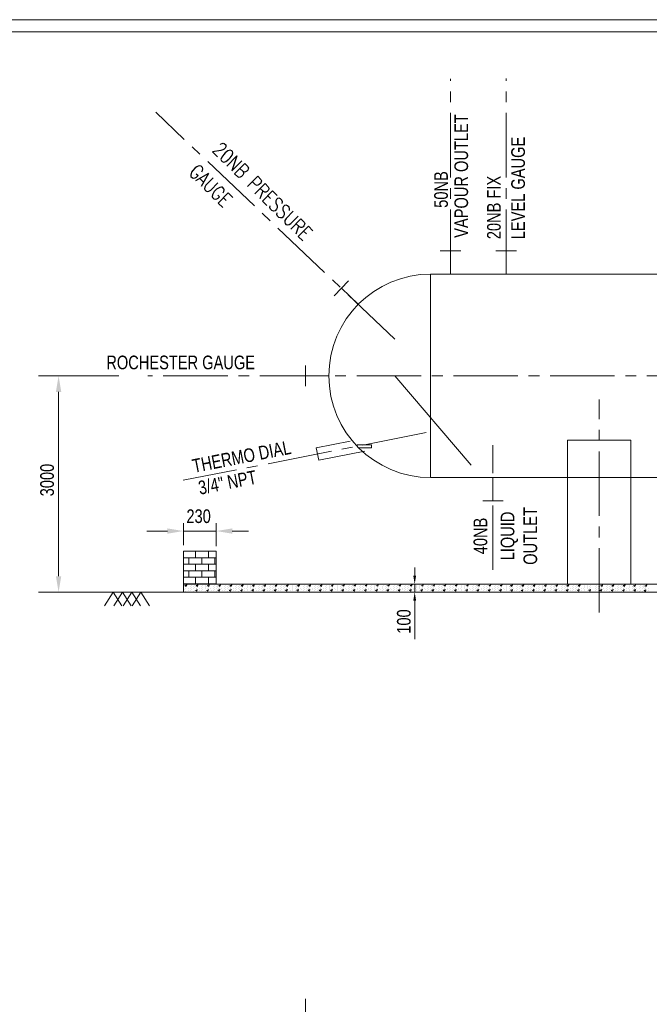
# Model space of a CAD drawing. Header units: millimetres. Extents: x 675887 to 845087, y 647781 to 767581.
# Tile 12 of 16: x 756063 to 781695, y 727491 to 767581. Entities that reach past the tile are written whole.
import ezdxf

# ---------------------------------------------------------------- set-up
doc = ezdxf.new("R2010")
doc.units = ezdxf.units.MM
doc.header["$LTSCALE"] = 3500
doc.header["$MEASUREMENT"] = 0
doc.linetypes.add('CENTER2', pattern=[1.125, 0.75, -0.125, 0.125, -0.125])
for name, color, linetype, lineweight in [('23', 7, 'Continuous', 25), ('PPPP', 7, 'Continuous', 30), ('text', 3, 'Continuous', 25)]:
    doc.layers.add(name, color=color, linetype=linetype, lineweight=lineweight)
doc.styles.add('DIM', font='txt', dxfattribs={"width": 0.8})
doc.styles.add('L1', font='romans.shx')

msp = doc.modelspace()

# ---------------------------------------------------------------- linework, layer by layer
at = {"linetype": 'CENTER2', "lineweight": 15}
for p, q in [((773606, 757222), (773606, 765172)), ((775868, 757222), (775868, 765187)), ((771335, 754578), (761605, 763809)), ((811783, 753079), (761284, 753079)), ((779656, 743441), (779656, 752120)), ((772615, 750766), (762718, 748826)), ((775331, 745175), (775331, 750253)), ((767694, 714654), (767694, 727708))]:
    msp.add_line(p, q, dxfattribs=at)
at = {"lineweight": 15}
for points in [[(845087, 647781), (675887, 647781), (675887, 767581), (845087, 767581)], [(844587, 648281), (676387, 648281), (676387, 767081), (844587, 767081)]]:
    msp.add_lwpolyline(points, close=True, dxfattribs=at)
at = {"layer": '23', "linetype": 'ByBlock', "lineweight": 15}
for p, q in [((764342, 744595), (764528, 744595)), ((762726, 744269), (759137, 744269))]:
    msp.add_line(p, q, dxfattribs=at)
at = {"layer": 'PPPP', "linetype": 'ByBlock', "lineweight": 15}
for p, q in [((773187, 758168), (774024, 758168)), ((773606, 757222), (773606, 758168)), ((775449, 758168), (776286, 758168)), ((775868, 757222), (775868, 758168)), ((768871, 756339), (769447, 756946)), ((772791, 757222), (804778, 757222)), ((769845, 755992), (769159, 756643)), ((767702, 752661), (767702, 753497)), ((768649, 753079), (767702, 753079)), ((769523, 750426), (768139, 750155)), ((768139, 750155), (768240, 749642)), ((769799, 750274), (770390, 750274)), ((769799, 750214), (769799, 750274)), ((770390, 750154), (769858, 750154)), ((770390, 750274), (770390, 750154)), ((768240, 749642), (770118, 750011)), ((772791, 748936), (804778, 748936)), ((775331, 748936), (775331, 747990)), ((775749, 747990), (774913, 747990)), ((764065, 745937), (762726, 745937)), ((762726, 745937), (762726, 744595)), ((764065, 745672), (762726, 745672)), ((762949, 745407), (762949, 745672)), ((763214, 745672), (763214, 745937)), ((763479, 745407), (763479, 745672)), ((763745, 745672), (763745, 745937)), ((764010, 745407), (764010, 745672)), ((764065, 744595), (764065, 745937)), ((764065, 745407), (762726, 745407)), ((763214, 745141), (763214, 745407)), ((763745, 745141), (763745, 745407)), ((764065, 745141), (762726, 745141)), ((764065, 744876), (762726, 744876)), ((762949, 744876), (762949, 745141)), ((763214, 744611), (763214, 744876)), ((763479, 744876), (763479, 745141)), ((763745, 744611), (763745, 744876)), ((764010, 744876), (764010, 745141)), ((764065, 744611), (762726, 744611)), ((762726, 744595), (764065, 744595)), ((762726, 744595), (762726, 744269)), ((811798, 744595), (762726, 744595)), ((762751, 744518), (762751, 744518)), ((762789, 744540), (762841, 744505)), ((762791, 744541), (762865, 744569)), ((762842, 744506), (762863, 744570)), ((762861, 744541), (762861, 744541)), ((762949, 744595), (762949, 744611)), ((763025, 744514), (763025, 744514)), ((763059, 744555), (763059, 744555)), ((763152, 744514), (763152, 744514)), ((763186, 744555), (763186, 744555)), ((763209, 744518), (763209, 744518)), ((763247, 744540), (763300, 744505)), ((763249, 744540), (763323, 744569)), ((763251, 744514), (763251, 744514)), ((763284, 744555), (763284, 744555)), ((763300, 744506), (763321, 744570)), ((763320, 744541), (763320, 744541)), ((763479, 744595), (763479, 744611)), ((763484, 744514), (763484, 744514)), ((763518, 744555), (763518, 744555)), ((763611, 744514), (763611, 744514)), ((763644, 744555), (763644, 744555)), ((763668, 744519), (763668, 744519)), ((763706, 744541), (763758, 744505)), ((763708, 744541), (763782, 744570)), ((763709, 744514), (763709, 744514)), ((763743, 744555), (763743, 744555)), ((763759, 744507), (763780, 744571)), ((763778, 744542), (763778, 744542)), ((763943, 744515), (763943, 744515)), ((763976, 744556), (763976, 744556)), ((764010, 744595), (764010, 744611)), ((764069, 744515), (764069, 744515)), ((764103, 744556), (764103, 744556)), ((764103, 744469), (764103, 744469)), ((764126, 744519), (764126, 744519)), ((764164, 744541), (764217, 744505)), ((764166, 744541), (764240, 744569)), ((764168, 744515), (764168, 744515)), ((764201, 744556), (764201, 744556)), ((764201, 744469), (764201, 744469)), ((764217, 744506), (764239, 744570)), ((764237, 744542), (764237, 744542)), ((764401, 744515), (764401, 744515)), ((764435, 744555), (764435, 744555)), ((764528, 744515), (764528, 744515)), ((764561, 744555), (764561, 744555)), ((764561, 744469), (764561, 744469)), ((764584, 744519), (764584, 744519)), ((764623, 744541), (764675, 744505)), ((764625, 744541), (764699, 744569)), ((764626, 744515), (764626, 744515)), ((764660, 744555), (764660, 744555)), ((764660, 744469), (764660, 744469)), ((764676, 744506), (764697, 744570)), ((764695, 744541), (764695, 744541)), ((764859, 744515), (764859, 744515)), ((764893, 744555), (764893, 744555)), ((764986, 744515), (764986, 744515)), ((765020, 744555), (765020, 744555)), ((765020, 744468), (765020, 744468)), ((765043, 744520), (765043, 744520)), ((765081, 744541), (765134, 744506)), ((765084, 744542), (765158, 744570)), ((765084, 744515), (765084, 744515)), ((765118, 744555), (765118, 744555)), ((765118, 744468), (765118, 744468)), ((765134, 744507), (765156, 744571)), ((765154, 744542), (765154, 744542)), ((765318, 744515), (765318, 744515)), ((765352, 744556), (765352, 744556)), ((765445, 744515), (765445, 744515)), ((765479, 744556), (765479, 744556)), ((765479, 744469), (765479, 744469)), ((765502, 744520), (765502, 744520)), ((765540, 744542), (765593, 744507)), ((765542, 744543), (765616, 744571)), ((765543, 744515), (765543, 744515)), ((765577, 744556), (765577, 744556)), ((765577, 744469), (765577, 744469)), ((765593, 744508), (765614, 744572)), ((765613, 744543), (765613, 744543)), ((765777, 744516), (765777, 744516)), ((765811, 744557), (765811, 744557)), ((765903, 744516), (765903, 744516)), ((765937, 744557), (765937, 744557)), ((765937, 744470), (765937, 744470)), ((765960, 744520), (765960, 744520)), ((765998, 744542), (766051, 744507)), ((766001, 744542), (766075, 744571)), ((766002, 744516), (766002, 744516)), ((766036, 744557), (766036, 744557)), ((766036, 744470), (766036, 744470)), ((766051, 744508), (766073, 744572)), ((766071, 744543), (766071, 744543)), ((766235, 744516), (766235, 744516)), ((766269, 744557), (766269, 744557)), ((766362, 744516), (766362, 744516)), ((766396, 744557), (766396, 744557)), ((766396, 744470), (766396, 744470)), ((766419, 744521), (766419, 744521)), ((766457, 744543), (766510, 744508)), ((766459, 744543), (766533, 744572)), ((766460, 744516), (766460, 744516)), ((766494, 744557), (766494, 744557)), ((766494, 744470), (766494, 744470)), ((766510, 744509), (766531, 744573)), ((766530, 744544), (766530, 744544)), ((766908, 744595), (766579, 744595)), ((766694, 744517), (766694, 744517)), ((766728, 744558), (766728, 744558)), ((766821, 744517), (766821, 744517)), ((766854, 744558), (766854, 744558)), ((766854, 744471), (766854, 744471)), ((766877, 744521), (766877, 744521)), ((766916, 744543), (766968, 744507)), ((766918, 744543), (766992, 744572)), ((766919, 744517), (766919, 744517)), ((766953, 744558), (766953, 744558)), ((766953, 744471), (766953, 744471)), ((766968, 744508), (766990, 744572)), ((766988, 744544), (766988, 744544)), ((767152, 744517), (767152, 744517)), ((767186, 744557), (767186, 744557)), ((767279, 744517), (767279, 744517)), ((767313, 744557), (767313, 744557)), ((767313, 744471), (767313, 744471)), ((767336, 744522), (767336, 744522)), ((767374, 744544), (767427, 744508)), ((767376, 744544), (767451, 744572)), ((767377, 744517), (767377, 744517)), ((767411, 744557), (767411, 744557)), ((767411, 744471), (767411, 744471)), ((767427, 744509), (767449, 744573)), ((767447, 744545), (767447, 744545)), ((767611, 744518), (767611, 744518)), ((767645, 744558), (767645, 744558)), ((767738, 744518), (767738, 744518)), ((767772, 744558), (767772, 744558)), ((767772, 744472), (767772, 744472)), ((767795, 744522), (767795, 744522)), ((767833, 744544), (767885, 744508)), ((767835, 744544), (767909, 744572)), ((767836, 744518), (767836, 744518)), ((767870, 744558), (767870, 744558)), ((767870, 744472), (767870, 744472)), ((767886, 744509), (767907, 744573)), ((767905, 744544), (767905, 744544)), ((768069, 744518), (768069, 744518)), ((768103, 744558), (768103, 744558)), ((768196, 744518), (768196, 744518)), ((768230, 744558), (768230, 744558)), ((768230, 744471), (768230, 744471)), ((768253, 744521), (768253, 744521)), ((768291, 744543), (768344, 744508)), ((768293, 744544), (768367, 744572)), ((768295, 744518), (768295, 744518)), ((768328, 744558), (768328, 744558)), ((768328, 744471), (768328, 744471)), ((768344, 744509), (768365, 744573)), ((768364, 744544), (768364, 744544)), ((768528, 744517), (768528, 744517)), ((768562, 744558), (768562, 744558)), ((768655, 744517), (768655, 744517)), ((768688, 744558), (768688, 744558)), ((768688, 744471), (768688, 744471)), ((768712, 744522), (768712, 744522)), ((768750, 744544), (768802, 744509)), ((768752, 744544), (768826, 744573)), ((768753, 744517), (768753, 744517)), ((768787, 744558), (768787, 744558)), ((768787, 744471), (768787, 744471)), ((768803, 744510), (768824, 744574)), ((768822, 744545), (768822, 744545)), ((768987, 744518), (768987, 744518)), ((769020, 744559), (769020, 744559)), ((769113, 744518), (769113, 744518)), ((769147, 744559), (769147, 744559)), ((769147, 744472), (769147, 744472)), ((769170, 744523), (769170, 744523)), ((769208, 744545), (769261, 744510)), ((769211, 744545), (769285, 744574)), ((769212, 744518), (769212, 744518)), ((769245, 744559), (769245, 744559)), ((769245, 744472), (769245, 744472)), ((769261, 744511), (769283, 744575)), ((769281, 744546), (769281, 744546)), ((769445, 744519), (769445, 744519)), ((769479, 744560), (769479, 744560)), ((769572, 744519), (769572, 744519)), ((769606, 744560), (769606, 744560)), ((769606, 744473), (769606, 744473)), ((769629, 744524), (769629, 744524)), ((769667, 744546), (769720, 744511)), ((769669, 744546), (769743, 744575)), ((769670, 744519), (769670, 744519)), ((769704, 744560), (769704, 744560)), ((769704, 744473), (769704, 744473)), ((769720, 744512), (769742, 744576)), ((769740, 744547), (769740, 744547)), ((769904, 744520), (769904, 744520)), ((769938, 744561), (769938, 744561)), ((770031, 744520), (770031, 744520)), ((770064, 744561), (770064, 744561)), ((770064, 744474), (770064, 744474)), ((770087, 744524), (770087, 744524)), ((770126, 744546), (770178, 744510)), ((770128, 744546), (770202, 744575)), ((770129, 744520), (770129, 744520)), ((770163, 744561), (770163, 744561)), ((770163, 744474), (770163, 744474)), ((770179, 744511), (770200, 744575)), ((770198, 744547), (770198, 744547)), ((770362, 744520), (770362, 744520)), ((770396, 744560), (770396, 744560)), ((770489, 744520), (770489, 744520)), ((770523, 744560), (770523, 744560)), ((770523, 744474), (770523, 744474)), ((770546, 744524), (770546, 744524)), ((770584, 744546), (770637, 744510)), ((770586, 744546), (770660, 744574)), ((770588, 744520), (770588, 744520)), ((770621, 744560), (770621, 744560)), ((770621, 744474), (770621, 744474)), ((770637, 744511), (770658, 744575)), ((770657, 744546), (770657, 744546)), ((770821, 744520), (770821, 744520)), ((770855, 744560), (770855, 744560)), ((770947, 744520), (770947, 744520)), ((770981, 744560), (770981, 744560)), ((770981, 744474), (770981, 744474)), ((771005, 744525), (771005, 744525)), ((771043, 744547), (771095, 744511)), ((771045, 744547), (771119, 744575)), ((771046, 744520), (771046, 744520)), ((771080, 744560), (771080, 744560)), ((771080, 744474), (771080, 744474)), ((771096, 744512), (771117, 744576)), ((771115, 744547), (771115, 744547)), ((771279, 744520), (771279, 744520)), ((771313, 744561), (771313, 744561)), ((771406, 744520), (771406, 744520)), ((771440, 744561), (771440, 744561)), ((771440, 744474), (771440, 744474)), ((771463, 744524), (771463, 744524)), ((771501, 744546), (771554, 744511)), ((771503, 744547), (771577, 744575)), ((771505, 744520), (771505, 744520)), ((771538, 744561), (771538, 744561)), ((771538, 744474), (771538, 744474)), ((771554, 744512), (771575, 744576)), ((771574, 744547), (771574, 744547)), ((771738, 744520), (771738, 744520)), ((771772, 744561), (771772, 744561)), ((771865, 744520), (771865, 744520)), ((771898, 744561), (771898, 744561)), ((771898, 744474), (771898, 744474)), ((771922, 744525), (771922, 744525)), ((771960, 744547), (772012, 744512)), ((771962, 744547), (772036, 744576)), ((771963, 744520), (771963, 744520)), ((771997, 744561), (771997, 744561)), ((771997, 744474), (771997, 744474)), ((772013, 744513), (772034, 744577)), ((772033, 744548), (772033, 744548)), ((772197, 744521), (772197, 744521)), ((772230, 744562), (772230, 744562)), ((772410, 744595), (772316, 744595)), ((772323, 744521), (772323, 744521)), ((772357, 744562), (772357, 744562)), ((772357, 744475), (772357, 744475)), ((772380, 744525), (772380, 744525)), ((772418, 744547), (772471, 744511)), ((772420, 744547), (772495, 744576)), ((772422, 744521), (772422, 744521)), ((772456, 744562), (772456, 744562)), ((772456, 744475), (772456, 744475)), ((772471, 744513), (772493, 744577)), ((772491, 744548), (772491, 744548)), ((772655, 744521), (772655, 744521)), ((772689, 744562), (772689, 744562)), ((772782, 744521), (772782, 744521)), ((772816, 744562), (772816, 744562)), ((772816, 744475), (772816, 744475)), ((772839, 744526), (772839, 744526)), ((772877, 744548), (772930, 744512)), ((772879, 744548), (772953, 744577)), ((772880, 744521), (772880, 744521)), ((772914, 744562), (772914, 744562)), ((772914, 744475), (772914, 744475)), ((772930, 744514), (772951, 744577)), ((772950, 744549), (772950, 744549)), ((773114, 744522), (773114, 744522)), ((773148, 744562), (773148, 744562)), ((773240, 744522), (773240, 744522)), ((773274, 744562), (773274, 744562)), ((773274, 744476), (773274, 744476)), ((773297, 744526), (773297, 744526)), ((773335, 744548), (773388, 744512)), ((773338, 744548), (773412, 744576)), ((773339, 744522), (773339, 744522)), ((773373, 744562), (773373, 744562)), ((773373, 744476), (773373, 744476)), ((773388, 744513), (773410, 744577)), ((773408, 744548), (773408, 744548)), ((773572, 744522), (773572, 744522)), ((773606, 744562), (773606, 744562)), ((773699, 744522), (773699, 744522)), ((773733, 744562), (773733, 744562)), ((773733, 744476), (773733, 744476)), ((773756, 744526), (773756, 744526)), ((773794, 744547), (773846, 744512)), ((773796, 744548), (773870, 744576)), ((773797, 744522), (773797, 744522)), ((773831, 744562), (773831, 744562)), ((773831, 744476), (773831, 744476)), ((773847, 744513), (773868, 744577)), ((773866, 744548), (773866, 744548)), ((774031, 744521), (774031, 744521)), ((774064, 744562), (774064, 744562)), ((774157, 744521), (774157, 744521)), ((774191, 744562), (774191, 744562)), ((774191, 744475), (774191, 744475)), ((774214, 744525), (774214, 744525)), ((774252, 744547), (774305, 744512)), ((774254, 744548), (774328, 744576)), ((774256, 744521), (774256, 744521)), ((774289, 744562), (774289, 744562)), ((774289, 744475), (774289, 744475)), ((774305, 744513), (774327, 744577)), ((774325, 744548), (774325, 744548)), ((774489, 744521), (774489, 744521)), ((774523, 744562), (774523, 744562)), ((774616, 744521), (774616, 744521)), ((774649, 744562), (774649, 744562)), ((774649, 744475), (774649, 744475)), ((774672, 744525), (774672, 744525)), ((774711, 744547), (774763, 744512)), ((774713, 744547), (774787, 744576)), ((774714, 744521), (774714, 744521)), ((774748, 744562), (774748, 744562)), ((774748, 744475), (774748, 744475)), ((774764, 744513), (774785, 744577)), ((774783, 744548), (774783, 744548)), ((774947, 744521), (774947, 744521)), ((774981, 744562), (774981, 744562)), ((775074, 744521), (775074, 744521)), ((775108, 744562), (775108, 744562)), ((775108, 744475), (775108, 744475)), ((775131, 744525), (775131, 744525)), ((775169, 744547), (775222, 744511)), ((775171, 744547), (775245, 744575)), ((775172, 744521), (775172, 744521)), ((775206, 744562), (775206, 744562)), ((775206, 744475), (775206, 744475)), ((775222, 744512), (775243, 744576)), ((775242, 744548), (775242, 744548)), ((775406, 744521), (775406, 744521)), ((775440, 744561), (775440, 744561)), ((775532, 744521), (775532, 744521)), ((775566, 744561), (775566, 744561)), ((775566, 744475), (775566, 744475)), ((775590, 744526), (775590, 744526)), ((775628, 744548), (775680, 744512)), ((775630, 744548), (775704, 744576)), ((775631, 744521), (775631, 744521)), ((775665, 744561), (775665, 744561)), ((775665, 744475), (775665, 744475)), ((775681, 744513), (775702, 744577)), ((775700, 744548), (775700, 744548)), ((775864, 744522), (775864, 744522)), ((775898, 744562), (775898, 744562)), ((775991, 744522), (775991, 744522)), ((776011, 744518), (776011, 744518)), ((776025, 744562), (776025, 744562)), ((776025, 744476), (776025, 744476)), ((776049, 744540), (776102, 744505)), ((776051, 744541), (776125, 744569)), ((776090, 744522), (776090, 744522)), ((776102, 744506), (776123, 744570)), ((776122, 744541), (776122, 744541)), ((776123, 744562), (776123, 744562)), ((776123, 744476), (776123, 744476)), ((776286, 744514), (776286, 744514)), ((776319, 744555), (776319, 744555)), ((776412, 744514), (776412, 744514)), ((776446, 744555), (776446, 744555)), ((776470, 744519), (776470, 744519)), ((776508, 744541), (776560, 744506)), ((776510, 744541), (776584, 744570)), ((776511, 744514), (776511, 744514)), ((776545, 744555), (776545, 744555)), ((776561, 744507), (776582, 744571)), ((776580, 744542), (776580, 744542)), ((776744, 744515), (776744, 744515)), ((776778, 744556), (776778, 744556)), ((776871, 744515), (776871, 744515)), ((776905, 744556), (776905, 744556)), ((776905, 744469), (776905, 744469)), ((776928, 744519), (776928, 744519)), ((776966, 744541), (777019, 744505)), ((776968, 744541), (777042, 744570)), ((776970, 744515), (776970, 744515)), ((777003, 744556), (777003, 744556)), ((777003, 744469), (777003, 744469)), ((777019, 744507), (777040, 744571)), ((777039, 744542), (777039, 744542)), ((777203, 744515), (777203, 744515)), ((777237, 744556), (777237, 744556)), ((777330, 744515), (777330, 744515)), ((777363, 744556), (777363, 744556)), ((777363, 744469), (777363, 744469)), ((777387, 744520), (777387, 744520)), ((777425, 744542), (777477, 744506)), ((777427, 744542), (777501, 744571)), ((777428, 744515), (777428, 744515)), ((777462, 744556), (777462, 744556)), ((777462, 744469), (777462, 744469)), ((777478, 744508), (777499, 744571)), ((777497, 744543), (777497, 744543)), ((777661, 744516), (777661, 744516)), ((777695, 744556), (777695, 744556)), ((777788, 744516), (777788, 744516)), ((777822, 744556), (777822, 744556)), ((777822, 744470), (777822, 744470)), ((777845, 744521), (777845, 744521)), ((777883, 744543), (777936, 744507)), ((777886, 744543), (777960, 744572)), ((777887, 744516), (777887, 744516)), ((777920, 744556), (777920, 744556)), ((777920, 744470), (777920, 744470)), ((777936, 744508), (777958, 744572)), ((777956, 744544), (777956, 744544)), ((778120, 744517), (778120, 744517)), ((778154, 744557), (778154, 744557)), ((778247, 744517), (778247, 744517)), ((778281, 744557), (778281, 744557)), ((778281, 744471), (778281, 744471)), ((778304, 744521), (778304, 744521)), ((778342, 744543), (778394, 744507)), ((778344, 744543), (778418, 744571)), ((778345, 744517), (778345, 744517)), ((778379, 744557), (778379, 744557)), ((778379, 744471), (778379, 744471)), ((778395, 744508), (778416, 744572)), ((778415, 744543), (778415, 744543)), ((778579, 744517), (778579, 744517)), ((778612, 744557), (778612, 744557)), ((778705, 744517), (778705, 744517)), ((778739, 744557), (778739, 744557)), ((778739, 744470), (778739, 744470)), ((778762, 744520), (778762, 744520)), ((778800, 744542), (778853, 744507)), ((778802, 744543), (778877, 744571)), ((778804, 744517), (778804, 744517)), ((778838, 744557), (778838, 744557)), ((778838, 744470), (778838, 744470)), ((778853, 744508), (778875, 744572)), ((778873, 744543), (778873, 744543)), ((779037, 744516), (779037, 744516)), ((779071, 744557), (779071, 744557)), ((779164, 744516), (779164, 744516)), ((779198, 744557), (779198, 744557)), ((779198, 744470), (779198, 744470)), ((779262, 744516), (779262, 744516)), ((779296, 744557), (779296, 744557)), ((779296, 744470), (779296, 744470)), ((779495, 744515), (779495, 744515)), ((779529, 744556), (779529, 744556)), ((779622, 744515), (779622, 744515)), ((779656, 744556), (779656, 744556)), ((779656, 744469), (779656, 744469)), ((779679, 744519), (779679, 744519)), ((779717, 744541), (779769, 744505)), ((779719, 744541), (779793, 744569)), ((779720, 744515), (779720, 744515)), ((779754, 744556), (779754, 744556)), ((779754, 744469), (779754, 744469)), ((779770, 744506), (779791, 744570)), ((779789, 744542), (779789, 744542)), ((779954, 744515), (779954, 744515)), ((779987, 744555), (779987, 744555)), ((780080, 744515), (780080, 744515)), ((780114, 744555), (780114, 744555)), ((780114, 744469), (780114, 744469)), ((780137, 744519), (780137, 744519)), ((780175, 744541), (780228, 744505)), ((780177, 744541), (780251, 744569)), ((780179, 744515), (780179, 744515)), ((780212, 744555), (780212, 744555)), ((780212, 744469), (780212, 744469)), ((780228, 744506), (780250, 744570)), ((780248, 744541), (780248, 744541)), ((780412, 744515), (780412, 744515)), ((780446, 744555), (780446, 744555)), ((780539, 744515), (780539, 744515)), ((780572, 744555), (780572, 744555)), ((780572, 744468), (780572, 744468)), ((780596, 744520), (780596, 744520)), ((780634, 744541), (780686, 744506)), ((780636, 744542), (780710, 744570)), ((780637, 744515), (780637, 744515)), ((780671, 744555), (780671, 744555)), ((780671, 744468), (780671, 744468)), ((780687, 744507), (780708, 744571)), ((780707, 744542), (780707, 744542)), ((780871, 744515), (780871, 744515)), ((780904, 744556), (780904, 744556)), ((780997, 744515), (780997, 744515)), ((781017, 744512), (781017, 744512)), ((781031, 744556), (781031, 744556)), ((781031, 744469), (781031, 744469)), ((781055, 744534), (781108, 744499)), ((781057, 744534), (781131, 744563)), ((781096, 744515), (781096, 744515)), ((781108, 744500), (781129, 744564)), ((781128, 744535), (781128, 744535)), ((781130, 744556), (781130, 744556)), ((781130, 744469), (781130, 744469)), ((781292, 744508), (781292, 744508)), ((781326, 744549), (781326, 744549)), ((781419, 744508), (781419, 744508)), ((781452, 744549), (781452, 744549)), ((781476, 744513), (781476, 744513)), ((781514, 744535), (781566, 744499)), ((781516, 744535), (781590, 744564)), ((781517, 744508), (781517, 744508)), ((781551, 744549), (781551, 744549)), ((781567, 744501), (781588, 744565)), ((781587, 744536), (781587, 744536)), ((759873, 744269), (759520, 743716)), ((759873, 744269), (760226, 743716)), ((760249, 744269), (759896, 743716)), ((760249, 744269), (760602, 743716)), ((760625, 744269), (760272, 743716)), ((760625, 744269), (760978, 743716)), ((761001, 744269), (760648, 743716)), ((761001, 744269), (761354, 743716)), ((813882, 744269), (762726, 744269)), ((762784, 744392), (762784, 744392)), ((762811, 744309), (762811, 744309)), ((762818, 744433), (762818, 744433)), ((762921, 744433), (762921, 744433)), ((762941, 744356), (762941, 744356)), ((763023, 744412), (763023, 744412)), ((763025, 744321), (763025, 744321)), ((763057, 744453), (763057, 744453)), ((763059, 744362), (763059, 744362)), ((763152, 744428), (763152, 744428)), ((763157, 744319), (763157, 744319)), ((763186, 744468), (763186, 744468)), ((763190, 744359), (763190, 744359)), ((763216, 744345), (763269, 744309)), ((763219, 744345), (763293, 744373)), ((763242, 744392), (763242, 744392)), ((763251, 744428), (763251, 744428)), ((763269, 744310), (763291, 744374)), ((763269, 744309), (763269, 744309)), ((763276, 744433), (763276, 744433)), ((763284, 744468), (763284, 744468)), ((763380, 744433), (763380, 744433)), ((763399, 744356), (763399, 744356)), ((763482, 744412), (763482, 744412)), ((763484, 744321), (763484, 744321)), ((763515, 744452), (763515, 744452)), ((763518, 744361), (763518, 744361)), ((763611, 744427), (763611, 744427)), ((763615, 744319), (763615, 744319)), ((763644, 744468), (763644, 744468)), ((763649, 744359), (763649, 744359)), ((763675, 744344), (763727, 744309)), ((763677, 744345), (763751, 744373)), ((763701, 744393), (763701, 744393)), ((763709, 744427), (763709, 744427)), ((763728, 744310), (763749, 744374)), ((763728, 744310), (763728, 744310)), ((763735, 744433), (763735, 744433)), ((763743, 744468), (763743, 744468)), ((763838, 744434), (763838, 744434)), ((763858, 744357), (763858, 744357)), ((763940, 744413), (763940, 744413)), ((763943, 744322), (763943, 744322)), ((763974, 744453), (763974, 744453)), ((763976, 744362), (763976, 744362)), ((764069, 744428), (764069, 744428)), ((764074, 744319), (764074, 744319)), ((764107, 744360), (764107, 744360)), ((764134, 744345), (764186, 744310)), ((764136, 744346), (764210, 744374)), ((764159, 744393), (764159, 744393)), ((764168, 744428), (764168, 744428)), ((764186, 744311), (764208, 744375)), ((764186, 744310), (764186, 744310)), ((764193, 744433), (764193, 744433)), ((764297, 744434), (764297, 744434)), ((764316, 744357), (764316, 744357)), ((764399, 744413), (764399, 744413)), ((764401, 744321), (764401, 744321)), ((764432, 744453), (764432, 744453)), ((764435, 744362), (764435, 744362)), ((764528, 744428), (764528, 744428)), ((764532, 744319), (764532, 744319)), ((764566, 744360), (764566, 744360)), ((764592, 744345), (764645, 744310)), ((764594, 744345), (764668, 744374)), ((764618, 744392), (764618, 744392)), ((764626, 744428), (764626, 744428)), ((764645, 744311), (764666, 744375)), ((764645, 744310), (764645, 744310)), ((764652, 744433), (764652, 744433)), ((764755, 744434), (764755, 744434)), ((764775, 744357), (764775, 744357)), ((764857, 744412), (764857, 744412)), ((764859, 744321), (764859, 744321)), ((764891, 744453), (764891, 744453)), ((764893, 744362), (764893, 744362)), ((764986, 744428), (764986, 744428)), ((764991, 744319), (764991, 744319)), ((765024, 744360), (765024, 744360)), ((765050, 744345), (765103, 744309)), ((765053, 744345), (765127, 744374)), ((765077, 744393), (765077, 744393)), ((765084, 744428), (765084, 744428)), ((765103, 744311), (765125, 744375)), ((765103, 744311), (765103, 744311)), ((765110, 744434), (765110, 744434)), ((765214, 744435), (765214, 744435)), ((765233, 744358), (765233, 744358)), ((765316, 744413), (765316, 744413)), ((765318, 744322), (765318, 744322)), ((765350, 744454), (765350, 744454)), ((765352, 744363), (765352, 744363)), ((765445, 744429), (765445, 744429)), ((765449, 744320), (765449, 744320)), ((765483, 744361), (765483, 744361)), ((765509, 744346), (765562, 744310)), ((765511, 744346), (765585, 744375)), ((765535, 744394), (765535, 744394)), ((765543, 744429), (765543, 744429)), ((765562, 744312), (765583, 744375)), ((765562, 744312), (765562, 744312)), ((765569, 744435), (765569, 744435)), ((765673, 744435), (765673, 744435)), ((765692, 744358), (765692, 744358)), ((765775, 744414), (765775, 744414)), ((765777, 744323), (765777, 744323)), ((765808, 744455), (765808, 744455)), ((765811, 744364), (765811, 744364)), ((765903, 744430), (765903, 744430)), ((765908, 744321), (765908, 744321)), ((765942, 744361), (765942, 744361)), ((765968, 744347), (766020, 744311)), ((765970, 744347), (766044, 744375)), ((765994, 744394), (765994, 744394)), ((766002, 744430), (766002, 744430)), ((766020, 744311), (766020, 744311)), ((766021, 744312), (766042, 744376)), ((766028, 744435), (766028, 744435)), ((766131, 744435), (766131, 744435)), ((766151, 744358), (766151, 744358)), ((766233, 744414), (766233, 744414)), ((766235, 744323), (766235, 744323)), ((766267, 744454), (766267, 744454)), ((766269, 744363), (766269, 744363)), ((766362, 744429), (766362, 744429)), ((766366, 744321), (766366, 744321)), ((766400, 744361), (766400, 744361)), ((766426, 744347), (766479, 744311)), ((766428, 744347), (766502, 744375)), ((766452, 744395), (766452, 744395)), ((766460, 744429), (766460, 744429)), ((766479, 744312), (766501, 744376)), ((766479, 744312), (766479, 744312)), ((766486, 744435), (766486, 744435)), ((766590, 744436), (766590, 744436)), ((766609, 744359), (766609, 744359)), ((766692, 744415), (766692, 744415)), ((766694, 744324), (766694, 744324)), ((766725, 744455), (766725, 744455)), ((766728, 744364), (766728, 744364)), ((766821, 744430), (766821, 744430)), ((766825, 744322), (766825, 744322)), ((766859, 744362), (766859, 744362)), ((766885, 744347), (766937, 744312)), ((766887, 744348), (766961, 744376)), ((766911, 744395), (766911, 744395)), ((766919, 744430), (766919, 744430)), ((766937, 744312), (766937, 744312)), ((766938, 744313), (766959, 744377)), ((766945, 744435), (766945, 744435)), ((767048, 744436), (767048, 744436)), ((767068, 744359), (767068, 744359)), ((767150, 744415), (767150, 744415)), ((767152, 744324), (767152, 744324)), ((767184, 744455), (767184, 744455)), ((767186, 744364), (767186, 744364)), ((767279, 744430), (767279, 744430)), ((767283, 744321), (767283, 744321)), ((767317, 744362), (767317, 744362)), ((767343, 744347), (767396, 744312)), ((767345, 744348), (767420, 744376)), ((767370, 744396), (767370, 744396)), ((767377, 744430), (767377, 744430)), ((767396, 744313), (767418, 744377)), ((767396, 744313), (767396, 744313)), ((767403, 744436), (767403, 744436)), ((767507, 744437), (767507, 744437)), ((767526, 744360), (767526, 744360)), ((767609, 744416), (767609, 744416)), ((767611, 744324), (767611, 744324)), ((767643, 744456), (767643, 744456)), ((767645, 744365), (767645, 744365)), ((767738, 744431), (767738, 744431)), ((767742, 744322), (767742, 744322)), ((767776, 744363), (767776, 744363)), ((767802, 744348), (767855, 744313)), ((767804, 744348), (767878, 744377)), ((767828, 744395), (767828, 744395)), ((767836, 744431), (767836, 744431)), ((767855, 744314), (767876, 744378)), ((767855, 744313), (767855, 744313)), ((767862, 744436), (767862, 744436)), ((767965, 744437), (767965, 744437)), ((767985, 744360), (767985, 744360)), ((768067, 744415), (768067, 744415)), ((768069, 744324), (768069, 744324)), ((768101, 744456), (768101, 744456)), ((768103, 744365), (768103, 744365)), ((768196, 744431), (768196, 744431)), ((768201, 744322), (768201, 744322)), ((768234, 744363), (768234, 744363)), ((768260, 744348), (768313, 744312)), ((768263, 744348), (768337, 744377)), ((768286, 744395), (768286, 744395)), ((768295, 744431), (768295, 744431)), ((768313, 744314), (768335, 744377)), ((768313, 744312), (768313, 744312)), ((768320, 744436), (768320, 744436)), ((768424, 744436), (768424, 744436)), ((768443, 744359), (768443, 744359)), ((768526, 744415), (768526, 744415)), ((768528, 744324), (768528, 744324)), ((768559, 744456), (768559, 744456)), ((768562, 744365), (768562, 744365)), ((768655, 744431), (768655, 744431)), ((768659, 744322), (768659, 744322)), ((768693, 744362), (768693, 744362)), ((768719, 744348), (768771, 744312)), ((768721, 744348), (768795, 744376)), ((768745, 744396), (768745, 744396)), ((768753, 744431), (768753, 744431)), ((768772, 744313), (768793, 744377)), ((768772, 744313), (768772, 744313)), ((768779, 744437), (768779, 744437)), ((768882, 744437), (768882, 744437)), ((768902, 744360), (768902, 744360)), ((768984, 744416), (768984, 744416)), ((768987, 744325), (768987, 744325)), ((769018, 744457), (769018, 744457)), ((769020, 744365), (769020, 744365)), ((769113, 744432), (769113, 744432)), ((769118, 744323), (769118, 744323)), ((769151, 744363), (769151, 744363)), ((769178, 744349), (769230, 744313)), ((769180, 744349), (769254, 744377)), ((769204, 744397), (769204, 744397)), ((769212, 744432), (769212, 744432)), ((769230, 744314), (769252, 744378)), ((769230, 744314), (769230, 744314)), ((769238, 744438), (769238, 744438)), ((769341, 744438), (769341, 744438)), ((769361, 744361), (769361, 744361)), ((769443, 744417), (769443, 744417)), ((769445, 744326), (769445, 744326)), ((769477, 744457), (769477, 744457)), ((769479, 744366), (769479, 744366)), ((769572, 744432), (769572, 744432)), ((769576, 744324), (769576, 744324)), ((769610, 744364), (769610, 744364)), ((769636, 744350), (769689, 744314)), ((769638, 744350), (769712, 744378)), ((769663, 744398), (769663, 744398)), ((769670, 744432), (769670, 744432)), ((769689, 744315), (769711, 744379)), ((769689, 744315), (769689, 744315)), ((769696, 744438), (769696, 744438)), ((769800, 744439), (769800, 744439)), ((769819, 744362), (769819, 744362)), ((769902, 744418), (769902, 744418)), ((769904, 744327), (769904, 744327)), ((769936, 744458), (769936, 744458)), ((769938, 744367), (769938, 744367)), ((770031, 744433), (770031, 744433)), ((770035, 744325), (770035, 744325)), ((770069, 744365), (770069, 744365)), ((770095, 744350), (770148, 744315)), ((770097, 744351), (770171, 744379)), ((770121, 744398), (770121, 744398)), ((770129, 744433), (770129, 744433)), ((770148, 744316), (770169, 744380)), ((770148, 744315), (770148, 744315)), ((770155, 744438), (770155, 744438)), ((770258, 744439), (770258, 744439)), ((770278, 744362), (770278, 744362)), ((770360, 744418), (770360, 744418)), ((770362, 744327), (770362, 744327)), ((770394, 744458), (770394, 744458)), ((770396, 744367), (770396, 744367)), ((770489, 744433), (770489, 744433)), ((770494, 744324), (770494, 744324)), ((770527, 744365), (770527, 744365)), ((770553, 744350), (770606, 744315)), ((770556, 744351), (770630, 744379)), ((770579, 744397), (770579, 744397)), ((770588, 744433), (770588, 744433)), ((770606, 744316), (770628, 744380)), ((770606, 744315), (770606, 744315)), ((770613, 744438), (770613, 744438)), ((770717, 744439), (770717, 744439)), ((770736, 744362), (770736, 744362)), ((770819, 744417), (770819, 744417)), ((770821, 744326), (770821, 744326)), ((770852, 744458), (770852, 744458)), ((770855, 744367), (770855, 744367)), ((770947, 744433), (770947, 744433)), ((770952, 744324), (770952, 744324)), ((770986, 744365), (770986, 744365)), ((771012, 744350), (771064, 744315)), ((771014, 744350), (771088, 744379)), ((771038, 744398), (771038, 744398)), ((771046, 744433), (771046, 744433)), ((771065, 744316), (771086, 744380)), ((771065, 744316), (771065, 744316)), ((771072, 744439), (771072, 744439)), ((771175, 744440), (771175, 744440)), ((771195, 744363), (771195, 744363)), ((771277, 744418), (771277, 744418)), ((771279, 744327), (771279, 744327)), ((771311, 744459), (771311, 744459)), ((771313, 744368), (771313, 744368)), ((771406, 744434), (771406, 744434)), ((771411, 744325), (771411, 744325)), ((771444, 744366), (771444, 744366)), ((771470, 744351), (771523, 744315)), ((771473, 744351), (771547, 744380)), ((771496, 744398), (771496, 744398)), ((771505, 744434), (771505, 744434)), ((771523, 744317), (771545, 744380)), ((771523, 744315), (771523, 744315)), ((771530, 744439), (771530, 744439)), ((771634, 744439), (771634, 744439)), ((771653, 744362), (771653, 744362)), ((771736, 744418), (771736, 744418)), ((771738, 744327), (771738, 744327)), ((771769, 744459), (771769, 744459)), ((771772, 744368), (771772, 744368)), ((771865, 744434), (771865, 744434)), ((771869, 744325), (771869, 744325)), ((771903, 744365), (771903, 744365)), ((771929, 744351), (771981, 744315)), ((771931, 744351), (772005, 744379)), ((771955, 744399), (771955, 744399)), ((771963, 744434), (771963, 744434)), ((771982, 744316), (772003, 744380)), ((771982, 744316), (771982, 744316)), ((771989, 744440), (771989, 744440)), ((772092, 744440), (772092, 744440)), ((772112, 744363), (772112, 744363)), ((772194, 744419), (772194, 744419)), ((772197, 744328), (772197, 744328)), ((772228, 744460), (772228, 744460)), ((772230, 744368), (772230, 744368)), ((772410, 744269), (772316, 744269)), ((772323, 744435), (772323, 744435)), ((772328, 744326), (772328, 744326)), ((772362, 744366), (772362, 744366)), ((772388, 744352), (772440, 744316)), ((772390, 744352), (772464, 744380)), ((772414, 744399), (772414, 744399)), ((772422, 744435), (772422, 744435)), ((772440, 744317), (772462, 744381)), ((772440, 744316), (772440, 744316)), ((772447, 744439), (772447, 744439)), ((772551, 744440), (772551, 744440)), ((772570, 744363), (772570, 744363)), ((772653, 744419), (772653, 744419)), ((772655, 744328), (772655, 744328)), ((772687, 744459), (772687, 744459)), ((772689, 744368), (772689, 744368)), ((772782, 744434), (772782, 744434)), ((772786, 744325), (772786, 744325)), ((772820, 744366), (772820, 744366)), ((772846, 744351), (772899, 744316)), ((772848, 744352), (772922, 744380)), ((772872, 744400), (772872, 744400)), ((772880, 744434), (772880, 744434)), ((772899, 744317), (772920, 744381)), ((772899, 744317), (772899, 744317)), ((772906, 744440), (772906, 744440)), ((773010, 744441), (773010, 744441)), ((773029, 744364), (773029, 744364)), ((773111, 744420), (773111, 744420)), ((773114, 744329), (773114, 744329)), ((773145, 744460), (773145, 744460)), ((773148, 744369), (773148, 744369)), ((773240, 744435), (773240, 744435)), ((773245, 744326), (773245, 744326)), ((773279, 744367), (773279, 744367)), ((773305, 744352), (773357, 744317)), ((773307, 744353), (773381, 744381)), ((773331, 744400), (773331, 744400)), ((773339, 744435), (773339, 744435)), ((773357, 744317), (773357, 744317)), ((773358, 744318), (773379, 744382)), ((773364, 744440), (773364, 744440)), ((773468, 744441), (773468, 744441)), ((773488, 744364), (773488, 744364)), ((773570, 744419), (773570, 744419)), ((773572, 744328), (773572, 744328)), ((773604, 744460), (773604, 744460)), ((773606, 744369), (773606, 744369)), ((773699, 744435), (773699, 744435)), ((773703, 744326), (773703, 744326)), ((773737, 744367), (773737, 744367)), ((773763, 744352), (773816, 744317)), ((773765, 744352), (773839, 744381)), ((773789, 744399), (773789, 744399)), ((773797, 744435), (773797, 744435)), ((773816, 744318), (773837, 744382)), ((773816, 744317), (773816, 744317)), ((773823, 744440), (773823, 744440)), ((773926, 744441), (773926, 744441)), ((773946, 744364), (773946, 744364)), ((774028, 744419), (774028, 744419)), ((774031, 744328), (774031, 744328)), ((774062, 744460), (774062, 744460)), ((774064, 744369), (774064, 744369)), ((774157, 744435), (774157, 744435)), ((774162, 744326), (774162, 744326)), ((774195, 744367), (774195, 744367)), ((774222, 744352), (774274, 744316)), ((774224, 744352), (774298, 744381)), ((774247, 744399), (774247, 744399)), ((774256, 744435), (774256, 744435)), ((774274, 744318), (774296, 744381)), ((774274, 744316), (774274, 744316)), ((774281, 744440), (774281, 744440)), ((774385, 744440), (774385, 744440)), ((774404, 744363), (774404, 744363)), ((774487, 744419), (774487, 744419)), ((774489, 744328), (774489, 744328)), ((774520, 744460), (774520, 744460)), ((774523, 744369), (774523, 744369)), ((774616, 744435), (774616, 744435)), ((774620, 744326), (774620, 744326)), ((774654, 744366), (774654, 744366)), ((774680, 744352), (774733, 744316)), ((774682, 744352), (774756, 744380)), ((774706, 744399), (774706, 744399)), ((774714, 744435), (774714, 744435)), ((774733, 744317), (774754, 744381)), ((774733, 744316), (774733, 744316)), ((774740, 744439), (774740, 744439)), ((774843, 744440), (774843, 744440)), ((774863, 744363), (774863, 744363)), ((774945, 744419), (774945, 744419)), ((774947, 744328), (774947, 744328)), ((774979, 744459), (774979, 744459)), ((774981, 744368), (774981, 744368)), ((775074, 744434), (775074, 744434)), ((775079, 744326), (775079, 744326)), ((775112, 744366), (775112, 744366)), ((775138, 744351), (775191, 744316)), ((775141, 744352), (775215, 744380)), ((775164, 744399), (775164, 744399)), ((775172, 744434), (775172, 744434)), ((775191, 744317), (775213, 744381)), ((775191, 744316), (775191, 744316)), ((775198, 744439), (775198, 744439)), ((775302, 744440), (775302, 744440)), ((775321, 744363), (775321, 744363)), ((775404, 744419), (775404, 744419)), ((775406, 744328), (775406, 744328)), ((775437, 744459), (775437, 744459)), ((775440, 744368), (775440, 744368)), ((775532, 744434), (775532, 744434)), ((775537, 744325), (775537, 744325)), ((775571, 744366), (775571, 744366)), ((775597, 744351), (775649, 744316)), ((775599, 744351), (775673, 744380)), ((775623, 744400), (775623, 744400)), ((775631, 744434), (775631, 744434)), ((775650, 744317), (775671, 744381)), ((775650, 744317), (775650, 744317)), ((775657, 744440), (775657, 744440)), ((775760, 744441), (775760, 744441)), ((775780, 744364), (775780, 744364)), ((775862, 744420), (775862, 744420)), ((775864, 744328), (775864, 744328)), ((775896, 744460), (775896, 744460)), ((775898, 744369), (775898, 744369)), ((775991, 744435), (775991, 744435)), ((775996, 744326), (775996, 744326)), ((776029, 744367), (776029, 744367)), ((776044, 744392), (776044, 744392)), ((776055, 744352), (776108, 744317)), ((776058, 744352), (776132, 744381)), ((776071, 744309), (776071, 744309)), ((776078, 744433), (776078, 744433)), ((776090, 744435), (776090, 744435)), ((776108, 744318), (776130, 744382)), ((776181, 744433), (776181, 744433)), ((776201, 744356), (776201, 744356)), ((776283, 744412), (776283, 744412)), ((776286, 744321), (776286, 744321)), ((776317, 744453), (776317, 744453)), ((776319, 744362), (776319, 744362)), ((776412, 744428), (776412, 744428)), ((776417, 744319), (776417, 744319)), ((776446, 744468), (776446, 744468)), ((776451, 744359), (776451, 744359)), ((776477, 744345), (776529, 744309)), ((776479, 744345), (776553, 744373)), ((776503, 744393), (776503, 744393)), ((776511, 744428), (776511, 744428)), ((776530, 744310), (776551, 744374)), ((776530, 744310), (776530, 744310)), ((776537, 744434), (776537, 744434)), ((776545, 744468), (776545, 744468)), ((776640, 744434), (776640, 744434)), ((776660, 744357), (776660, 744357)), ((776742, 744413), (776742, 744413)), ((776744, 744322), (776744, 744322)), ((776776, 744454), (776776, 744454)), ((776778, 744362), (776778, 744362)), ((776871, 744429), (776871, 744429)), ((776876, 744320), (776876, 744320)), ((776909, 744360), (776909, 744360)), ((776935, 744346), (776988, 744310)), ((776938, 744346), (777012, 744374)), ((776961, 744393), (776961, 744393)), ((776970, 744429), (776970, 744429)), ((776988, 744311), (777010, 744375)), ((776988, 744310), (776988, 744310)), ((776995, 744433), (776995, 744433)), ((777099, 744434), (777099, 744434)), ((777118, 744357), (777118, 744357)), ((777201, 744413), (777201, 744413)), ((777203, 744322), (777203, 744322)), ((777234, 744453), (777234, 744453)), ((777237, 744362), (777237, 744362)), ((777330, 744428), (777330, 744428)), ((777334, 744319), (777334, 744319)), ((777368, 744360), (777368, 744360)), ((777394, 744345), (777446, 744310)), ((777396, 744346), (777470, 744374)), ((777420, 744394), (777420, 744394)), ((777428, 744428), (777428, 744428)), ((777447, 744311), (777468, 744375)), ((777447, 744311), (777447, 744311)), ((777454, 744434), (777454, 744434)), ((777557, 744435), (777557, 744435)), ((777577, 744358), (777577, 744358)), ((777659, 744414), (777659, 744414)), ((777661, 744323), (777661, 744323)), ((777693, 744454), (777693, 744454)), ((777695, 744363), (777695, 744363)), ((777788, 744429), (777788, 744429)), ((777793, 744320), (777793, 744320)), ((777826, 744361), (777826, 744361)), ((777852, 744346), (777905, 744311)), ((777855, 744347), (777929, 744375)), ((777879, 744395), (777879, 744395)), ((777887, 744429), (777887, 744429)), ((777905, 744312), (777927, 744376)), ((777905, 744312), (777905, 744312)), ((777913, 744435), (777913, 744435)), ((778016, 744436), (778016, 744436)), ((778036, 744359), (778036, 744359)), ((778118, 744415), (778118, 744415)), ((778120, 744324), (778120, 744324)), ((778152, 744455), (778152, 744455)), ((778154, 744364), (778154, 744364)), ((778247, 744430), (778247, 744430)), ((778251, 744321), (778251, 744321)), ((778285, 744362), (778285, 744362)), ((778311, 744347), (778364, 744312)), ((778313, 744348), (778387, 744376)), ((778337, 744394), (778337, 744394)), ((778345, 744430), (778345, 744430)), ((778364, 744313), (778386, 744377)), ((778364, 744312), (778364, 744312)), ((778371, 744435), (778371, 744435)), ((778474, 744436), (778474, 744436)), ((778494, 744359), (778494, 744359)), ((778576, 744414), (778576, 744414)), ((778579, 744323), (778579, 744323)), ((778610, 744455), (778610, 744455)), ((778612, 744364), (778612, 744364)), ((778705, 744430), (778705, 744430)), ((778710, 744321), (778710, 744321)), ((778744, 744362), (778744, 744362)), ((778770, 744347), (778822, 744312)), ((778772, 744347), (778846, 744376)), ((778796, 744394), (778796, 744394)), ((778804, 744430), (778804, 744430)), ((778822, 744312), (778822, 744312)), ((778823, 744313), (778844, 744377)), ((778829, 744435), (778829, 744435)), ((778933, 744435), (778933, 744435)), ((778952, 744358), (778952, 744358)), ((779035, 744414), (779035, 744414)), ((779037, 744323), (779037, 744323)), ((779069, 744455), (779069, 744455)), ((779071, 744364), (779071, 744364)), ((779164, 744430), (779164, 744430)), ((779168, 744321), (779168, 744321)), ((779202, 744361), (779202, 744361)), ((779228, 744347), (779281, 744311)), ((779230, 744347), (779304, 744375)), ((779262, 744430), (779262, 744430)), ((779281, 744312), (779302, 744376)), ((779493, 744413), (779493, 744413)), ((779495, 744322), (779495, 744322)), ((779527, 744453), (779527, 744453)), ((779529, 744362), (779529, 744362)), ((779622, 744428), (779622, 744428)), ((779626, 744320), (779626, 744320)), ((779660, 744360), (779660, 744360)), ((779686, 744345), (779739, 744310)), ((779688, 744346), (779762, 744374)), ((779712, 744393), (779712, 744393)), ((779720, 744428), (779720, 744428)), ((779739, 744311), (779760, 744375)), ((779739, 744310), (779739, 744310)), ((779746, 744433), (779746, 744433)), ((779849, 744434), (779849, 744434)), ((779869, 744357), (779869, 744357)), ((779951, 744413), (779951, 744413)), ((779954, 744322), (779954, 744322)), ((779985, 744453), (779985, 744453)), ((779987, 744362), (779987, 744362)), ((780080, 744428), (780080, 744428)), ((780085, 744319), (780085, 744319)), ((780118, 744360), (780118, 744360)), ((780145, 744345), (780197, 744310)), ((780147, 744345), (780221, 744374)), ((780170, 744392), (780170, 744392)), ((780179, 744428), (780179, 744428)), ((780197, 744311), (780219, 744375)), ((780197, 744310), (780197, 744310)), ((780204, 744433), (780204, 744433)), ((780308, 744434), (780308, 744434)), ((780327, 744357), (780327, 744357)), ((780410, 744412), (780410, 744412)), ((780412, 744321), (780412, 744321)), ((780443, 744453), (780443, 744453)), ((780446, 744362), (780446, 744362)), ((780539, 744428), (780539, 744428)), ((780543, 744319), (780543, 744319)), ((780577, 744360), (780577, 744360)), ((780603, 744345), (780656, 744310)), ((780605, 744345), (780679, 744374)), ((780629, 744393), (780629, 744393)), ((780637, 744428), (780637, 744428)), ((780656, 744311), (780677, 744375)), ((780656, 744311), (780656, 744311)), ((780663, 744434), (780663, 744434)), ((780766, 744435), (780766, 744435)), ((780786, 744358), (780786, 744358)), ((780868, 744413), (780868, 744413)), ((780871, 744322), (780871, 744322)), ((780902, 744454), (780902, 744454)), ((780904, 744363), (780904, 744363)), ((780997, 744429), (780997, 744429)), ((781002, 744320), (781002, 744320)), ((781036, 744361), (781036, 744361)), ((781050, 744386), (781050, 744386)), ((781062, 744346), (781114, 744310)), ((781064, 744346), (781138, 744375)), ((781077, 744303), (781077, 744303)), ((781084, 744426), (781084, 744426)), ((781096, 744429), (781096, 744429)), ((781115, 744312), (781136, 744375)), ((781188, 744427), (781188, 744427)), ((781207, 744350), (781207, 744350)), ((781290, 744406), (781290, 744406)), ((781292, 744315), (781292, 744315)), ((781323, 744446), (781323, 744446)), ((781326, 744355), (781326, 744355)), ((781419, 744421), (781419, 744421)), ((781423, 744313), (781423, 744313)), ((781452, 744462), (781452, 744462)), ((781457, 744353), (781457, 744353)), ((781483, 744338), (781535, 744303)), ((781485, 744339), (781559, 744367)), ((781509, 744387), (781509, 744387)), ((781517, 744421), (781517, 744421)), ((781536, 744304), (781557, 744368)), ((781536, 744304), (781536, 744304)), ((781543, 744427), (781543, 744427)), ((781551, 744462), (781551, 744462)), ((781646, 744428), (781646, 744428)), ((781666, 744351), (781666, 744351))]:
    msp.add_line(p, q, dxfattribs=at)
at = {"layer": 'PPPP', "color": 1, "linetype": 'ByBlock', "lineweight": 15}
for p, q in [((756826, 753079), (760098, 753079)), ((757646, 744922), (757646, 752426)), ((762726, 746185), (762726, 747086)), ((764065, 746138), (764065, 747086)), ((762074, 746760), (761233, 746760)), ((764065, 746760), (762726, 746760)), ((764718, 746760), (765371, 746760)), ((772144, 744939), (772144, 745282)), ((772144, 744595), (772144, 744269)), ((756826, 744269), (759137, 744269)), ((772144, 743925), (772144, 742355))]:
    msp.add_line(p, q, dxfattribs=at)
at = {"layer": 'PPPP', "lineweight": 15}
for p, q in [((778368, 750464), (778368, 744595)), ((780944, 744595), (780944, 750464)), ((778368, 744595), (780944, 744595))]:
    msp.add_line(p, q, dxfattribs=at)
at = {"layer": 'PPPP', "linetype": 'ByBlock', "lineweight": 15}
msp.add_arc((772791, 753079), 4143, 90, 270, dxfattribs=at)
at = {"layer": 'PPPP', "color": 1, "linetype": 'ByBlock', "lineweight": 15}
for points in [[(757537, 752426), (757755, 752426), (757646, 753079)], [(762074, 746868), (762074, 746651), (762726, 746760)], [(764718, 746868), (764718, 746651), (764065, 746760)], [(757537, 744922), (757755, 744922), (757646, 744269)], [(772201, 744939), (772087, 744939), (772144, 744595)], [(772201, 743925), (772087, 743925), (772144, 744269)]]:
    msp.add_solid(points, dxfattribs=at)
at = {"layer": 'text', "color": 0, "lineweight": 15}
for p, q in [((772791, 757222), (772791, 748936)), ((771332, 753079), (774436, 749439)), ((778368, 750464), (780944, 750464))]:
    msp.add_line(p, q, dxfattribs=at)

# ---------------------------------------------------------------- texts
at = {"layer": 'PPPP', "color": 3, "linetype": 'ByBlock', "lineweight": 15, "style": 'DIM', "width": 0.8}
for s, rotation, p in [(' VAPOUR OUTLET', 90, (774317, 758534)), ('LEVEL GAUGE', 90, (776631, 758643)), ('50NB', 90, (773494, 759921)), ('20NB FIX', 90, (775645, 758643)), ('THERMO DIAL', 11.112, (763154, 749125)), ('3/4" NPT', 11.112, (763397, 748237))]:
    msp.add_text(s, height=556.6, rotation=rotation, dxfattribs=at).set_placement(p)
for s, p in [('ROCHESTER GAUGE ', (759589, 753347)), ('230 ', (762850, 747087))]:
    msp.add_text(s, height=556.6, dxfattribs=at).set_placement(p)
at = {"layer": 'PPPP', "color": 3, "linetype": 'ByBlock', "lineweight": 15, "char_height": 556.6, "attachment_point": 5, "rotation": 90, "style": 'DIM'}
for s, insert in [('3000', (757181, 748837)), ('LIQUID\\POUTLET', (776390, 746560)), ('40NB', (774822, 746560)), ('100', (771704, 743077))]:
    msp.add_mtext(s, dxfattribs=dict(at, insert=insert))
at = {"layer": 'text', "color": 3, "lineweight": 15, "style": 'L1', "width": 0.8}
for s, height, p in [('20NB PRESSURE ', 586.37, (763866, 762239)), ('GAUGE ', 586.4, (762908, 761326))]:
    msp.add_text(s, height=height, rotation=315.4364, dxfattribs=at).set_placement(p)

doc.saveas('drawing.dxf')
